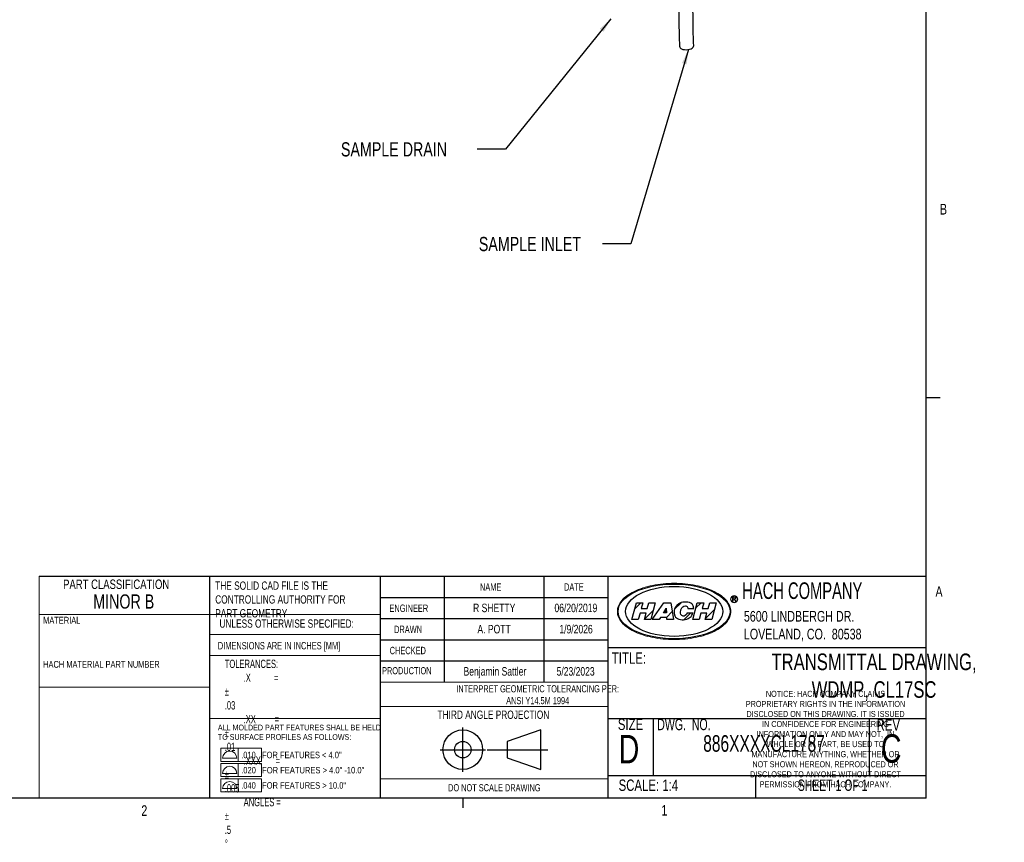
# Model space of a CAD drawing. Header units: inches. Extents: x 0.6 to 33.8, y 0 to 21.7.
# Tile 83 of 204: x 25.1 to 33.8, y 0 to 7.3. Entities that reach past the tile are written whole.
import ezdxf

# ---------------------------------------------------------------- set-up
doc = ezdxf.new("R2010")
doc.units = ezdxf.units.IN
doc.header["$MEASUREMENT"] = 0
doc.layers.add('FORMAT', color=7, linetype='Continuous')
doc.layers.add('LOGO', color=161, linetype='Continuous')
doc.styles.add('SLDTEXTSTYLE0', font='TXT', dxfattribs={"width": 0.692308})
doc.styles.add('SLDTEXTSTYLE1', font='TXT', dxfattribs={"width": 0.69697})
doc.styles.add('SLDTEXTSTYLE2', font='TXT', dxfattribs={"width": 0.694444})
doc.styles.add('SLDTEXTSTYLE3', font='TXT', dxfattribs={"width": 0.75})
doc.styles.add('SLDTEXTSTYLE4', font='TXT', dxfattribs={"width": 0.7})
doc.styles.add('SLDTEXTSTYLE5', font='TXT', dxfattribs={"width": 0.6875})
doc.styles.add('SLDTEXTSTYLE6', font='TXT', dxfattribs={"width": 0.663})
doc.styles.add('SLDTEXTSTYLE7', font='TXT', dxfattribs={"width": 0.626812})
doc.dimstyles.new('SLDDIMSTYLE1', dxfattribs={"dimtxt": 0.18, "dimasz": 0.13, "dimexe": 0, "dimexo": 0.0625, "dimgap": 0, "dimtad": 0, "dimtih": 1, "dimtoh": 1, "dimdec": 0, "dimrnd": 1e-09, "dimzin": 0, "dimdsep": 46, "dimtxsty": 'Standard', "dimsah": 1, "dimcen": 0.09, "dimadec": 0, "dimazin": 0, "dimtfac": 0.13, "dimtdec": 0, "dimtofl": 0, "dimtmove": 0, "dimatfit": 3, "dimfxl": 0, "dimfrac": 2, "dimtolj": 1, "dimtzin": 0, "dimarcsym": 0})

# ---------------------------------------------------------------- blocks, each defined once
blk = doc.blocks.new('SW_NOTE_0_1')
at = {"layer": 'FORMAT', "color": 0, "insert": (0, 0.0735), "char_height": 0.057, "attachment_point": 1, "style": 'SLDTEXTSTYLE1'}
blk.add_mtext('.020   FOR FEATURES > 4.0" -10.0"', dxfattribs=at)
blk = doc.blocks.new('Block4')
at = {"layer": 'FORMAT', "lineweight": 18}
for p, q in [((1.8931, 0.5715), (2.2513, 0.5715)), ((1.8931, 0.5715), (1.8931, 0.4562)), ((2.0476, 0.5715), (2.0476, 0.4562)), ((2.2513, 0.5715), (2.2513, 0.4562)), ((1.8931, 0.4562), (2.2513, 0.4562)), ((1.9101, 0.4842), (2.0351, 0.4842))]:
    blk.add_line(p, q, dxfattribs=at)
blk.add_arc((1.9726, 0.4842), 0.0625, 0, 180, dxfattribs=at)
at = {"layer": 'FORMAT', "color": 7}
blk.add_blockref('SW_NOTE_0_1', (2.0733, 0.4673), dxfattribs=at)
blk = doc.blocks.new('Block2')
at = {"layer": 'FORMAT'}
for p, q in [((12.3239, 0.6486), (12.3239, 1.0392)), ((13.009, 1.0183), (12.7128, 0.9167)), ((13.009, 0.6695), (13.009, 1.0183)), ((12.7128, 0.9167), (12.7128, 0.7711)), ((12.1234, 0.8439), (12.5243, 0.8439)), ((12.5381, 0.8439), (13.0715, 0.8439)), ((12.7128, 0.7711), (13.009, 0.6695))]:
    blk.add_line(p, q, dxfattribs=at)
for radius in [0.1744, 0.0728]:
    blk.add_circle((12.3239, 0.8439), radius, dxfattribs=at)
blk = doc.blocks.new('Hach_Drawing_Logo')
at = {"layer": 'LOGO'}
h = blk.add_hatch(color=256, dxfattribs=at)
edge = h.paths.add_edge_path(flags=0)
edge.add_arc((6.4625, 1.9941), 0.033, 0, 360)
edge = h.paths.add_edge_path(flags=0)
edge.add_arc((6.4625, 1.9941), 0.028, 0, 360)
h = blk.add_hatch(color=256, dxfattribs=at)
edge = h.paths.add_edge_path(flags=0)
edge.add_spline(control_points=[(6.4666, 1.9938), (6.4727, 1.9947), (6.4764, 2.0003), (6.4757, 2.0101), (6.4728, 2.0148), (6.4638, 2.0148)], knot_values=[0, 0, 0, 0, 0.350184, 0.450184, 1, 1, 1, 1], weights=[1, 1, 1, 1, 1, 1], degree=3, periodic=0)
edge.add_line((6.4638, 2.0148), (6.4493, 2.0148))
edge.add_line((6.4493, 2.0148), (6.4493, 1.977))
edge.add_line((6.4493, 1.977), (6.4539, 1.977))
edge.add_line((6.4539, 1.977), (6.4539, 1.9938))
edge.add_line((6.4539, 1.9938), (6.4618, 1.9938))
edge.add_line((6.4618, 1.9938), (6.4724, 1.977))
edge.add_line((6.4724, 1.977), (6.4778, 1.977))
edge.add_line((6.4778, 1.977), (6.4666, 1.9938))
edge = h.paths.add_edge_path(flags=0)
edge.add_line((6.4535, 2.0109), (6.4625, 2.0109))
edge.add_spline(control_points=[(6.4625, 2.0109), (6.4685, 2.0109), (6.4709, 2.0112), (6.471, 2.0005), (6.467, 1.9968), (6.461, 1.9968)], knot_values=[0, 0, 0, 0, 0.432898, 0.532898, 1, 1, 1, 1], weights=[1, 1, 1, 1, 1, 1], degree=3, periodic=0)
edge.add_line((6.461, 1.9968), (6.4535, 1.9968))
edge.add_line((6.4535, 1.9968), (6.4535, 2.0109))
h = blk.add_hatch(dxfattribs=at)
h.set_pattern_fill('ANSI31', color=256, style=0)
h.paths.add_polyline_path([(5.5639, 1.8161), (5.6198, 1.8159), (5.6346, 1.871), (5.6876, 1.871), (5.6729, 1.8161), (5.7295, 1.8159), (5.7685, 1.9624), (5.7134, 1.9622), (5.699, 1.9133), (5.6444, 1.9131), (5.6599, 1.9621), (5.6025, 1.962)], flags=0)
h = blk.add_hatch(dxfattribs=at)
h.set_pattern_fill('ANSI31', color=256, style=0)
h.paths.add_polyline_path([(5.7407, 1.8161), (5.8032, 1.8159), (5.8144, 1.8339), (5.8705, 1.834), (5.8719, 1.8161), (5.9287, 1.816), (5.9049, 1.9622), (5.8442, 1.9621)], flags=0)
h.paths.add_polyline_path([(5.8649, 1.9156), (5.8671, 1.8747), (5.8398, 1.8747)], flags=0)
blk.add_hatch(color=256, dxfattribs=at).paths.add_polyline_path([(5.8398, 1.8747), (5.8671, 1.8747), (5.8649, 1.9156)], flags=0)
h = blk.add_hatch(dxfattribs=at)
h.set_pattern_fill('ANSI31', color=256, style=0)
edge = h.paths.add_edge_path(flags=0)
edge.add_line((6.0566, 1.9118), (6.1069, 1.9118))
edge.add_spline(control_points=[(6.1069, 1.9118), (6.1065, 1.9235), (6.1039, 1.938), (6.0747, 1.9723), (6.0023, 1.9732), (5.9343, 1.9267), (5.9254, 1.8641), (5.9673, 1.8107), (6.0352, 1.8078), (6.0851, 1.8398), (6.095, 1.8593), (6.1004, 1.8732)], knot_values=[0, 0, 0, 0, 0.053011, 0.082327, 0.269736, 0.323246, 0.563922, 0.622431, 0.849833, 0.890432, 1, 1, 1, 1], weights=[1, 1, 1, 1, 1, 1, 1, 1, 1, 1, 1, 1], degree=3, periodic=0)
edge.add_line((6.1004, 1.8732), (6.0501, 1.8732))
edge.add_spline(control_points=[(6.0501, 1.8732), (6.041, 1.8489), (6.0205, 1.8422), (5.9867, 1.8566), (5.991, 1.8829), (5.9977, 1.917), (6.018, 1.9394), (6.0489, 1.9322), (6.056, 1.9224), (6.0566, 1.9118)], knot_values=[0, 0, 0, 0, 0.146252, 0.197512, 0.477588, 0.547106, 0.823172, 0.871912, 1, 1, 1, 1], weights=[1, 1, 1, 1, 1, 1, 1, 1, 1, 1], degree=3, periodic=0)
h = blk.add_hatch(dxfattribs=at)
h.set_pattern_fill('ANSI31', color=256, style=0)
h.paths.add_polyline_path([(6.0997, 1.8159), (6.1557, 1.8161), (6.1704, 1.8708), (6.2234, 1.8708), (6.2087, 1.816), (6.2653, 1.8161), (6.3044, 1.962), (6.2492, 1.9621), (6.2345, 1.9129), (6.1802, 1.913), (6.1957, 1.962), (6.1383, 1.9621)], flags=0)
at = {"layer": 'LOGO', "color": 161, "lineweight": 18}
for p, q in [((6.4493, 1.977), (6.4493, 2.0148)), ((6.4493, 2.0148), (6.4638, 2.0148)), ((6.4625, 2.0109), (6.4535, 2.0109)), ((6.4535, 2.0109), (6.4535, 1.9968)), ((6.4535, 1.9968), (6.461, 1.9968)), ((6.4618, 1.9938), (6.4539, 1.9938)), ((6.4539, 1.9938), (6.4539, 1.977)), ((6.4724, 1.977), (6.4618, 1.9938)), ((6.4666, 1.9938), (6.4778, 1.977)), ((6.4539, 1.977), (6.4493, 1.977)), ((6.4778, 1.977), (6.4724, 1.977))]:
    blk.add_line(p, q, dxfattribs=at)
at = {"layer": 'LOGO', "color": 161}
for p, q in [((5.5639, 1.8161), (5.6025, 1.962)), ((5.6025, 1.962), (5.6599, 1.9621)), ((5.6599, 1.9621), (5.6444, 1.9131)), ((5.6444, 1.9131), (5.699, 1.9133)), ((5.699, 1.9133), (5.7134, 1.9622)), ((5.7134, 1.9622), (5.7685, 1.9624)), ((5.7685, 1.9624), (5.7295, 1.8159)), ((5.7407, 1.8161), (5.8442, 1.9621)), ((5.8398, 1.8747), (5.8649, 1.9156)), ((5.8442, 1.9621), (5.9049, 1.9622)), ((5.8649, 1.9156), (5.8671, 1.8747)), ((5.9049, 1.9622), (5.9287, 1.816)), ((6.0566, 1.9118), (6.1069, 1.9118)), ((6.0997, 1.8159), (6.1383, 1.9621)), ((6.1383, 1.9621), (6.1957, 1.962)), ((6.1957, 1.962), (6.1802, 1.913)), ((6.1802, 1.913), (6.2345, 1.9129)), ((6.2345, 1.9129), (6.2492, 1.9621)), ((6.2492, 1.9621), (6.3044, 1.962)), ((6.3044, 1.962), (6.2653, 1.8161)), ((5.6346, 1.871), (5.6198, 1.8159)), ((5.6876, 1.871), (5.6346, 1.871)), ((5.6729, 1.8161), (5.6876, 1.871)), ((5.8144, 1.8339), (5.8032, 1.8159)), ((5.8705, 1.834), (5.8144, 1.8339)), ((5.8671, 1.8747), (5.8398, 1.8747)), ((5.8719, 1.8161), (5.8705, 1.834)), ((6.0501, 1.8732), (6.1004, 1.8732)), ((6.1704, 1.8708), (6.1557, 1.8161)), ((6.2234, 1.8708), (6.1704, 1.8708)), ((6.2087, 1.816), (6.2234, 1.8708)), ((5.6198, 1.8159), (5.5639, 1.8161)), ((5.7295, 1.8159), (5.6729, 1.8161)), ((5.8032, 1.8159), (5.7407, 1.8161)), ((5.9287, 1.816), (5.8719, 1.8161)), ((6.1557, 1.8161), (6.0997, 1.8159)), ((6.2653, 1.8161), (6.2087, 1.816))]:
    blk.add_line(p, q, dxfattribs=at)
at = {"layer": 'LOGO', "color": 161, "lineweight": 18}
for radius in [0.033, 0.028]:
    blk.add_circle((6.4625, 1.9941), radius, dxfattribs=at)
at = {"layer": 'LOGO', "color": 161}
for major_axis, ratio in [((0.4923, 0), 0.488867), ((-0.4274, 0), 0.513302)]:
    blk.add_ellipse((5.9345, 1.8861), major_axis=major_axis, ratio=ratio, dxfattribs=at)
at = {"layer": 'LOGO', "color": 161, "lineweight": 18}
blk.add_open_spline([(6.4337, 1.8861), (6.4337, 1.9193), (6.4064, 1.9858), (6.2946, 2.0671), (6.1291, 2.1212), (5.9345, 2.1401), (5.7399, 2.1212), (5.5744, 2.0671), (5.4626, 1.9858), (5.4216, 1.8861), (5.4626, 1.7864), (5.5744, 1.7051), (5.7399, 1.6511), (5.9345, 1.6322), (6.1291, 1.6511), (6.2946, 1.7051), (6.4064, 1.7864), (6.4337, 1.8529), (6.4337, 1.8861)], degree=3, dxfattribs=at)
for points, knots in [([(6.4625, 2.0109), (6.4685, 2.0109), (6.4709, 2.0112), (6.471, 2.0005), (6.467, 1.9968), (6.461, 1.9968)], [0, 0, 0, 0, 0.432898, 0.532898, 1, 1, 1, 1]), ([(6.4638, 2.0148), (6.4728, 2.0148), (6.4757, 2.0101), (6.4764, 2.0003), (6.4727, 1.9947), (6.4666, 1.9938)], [0, 0, 0, 0, 0.549816, 0.649816, 1, 1, 1, 1])]:
    blk.add_open_spline(points, degree=3, knots=knots, dxfattribs=at)
at = {"layer": 'LOGO', "color": 161}
for points, knots in [([(6.1069, 1.9118), (6.1065, 1.9235), (6.1039, 1.938), (6.0747, 1.9723), (6.0023, 1.9732), (5.9343, 1.9267), (5.9254, 1.8641), (5.9673, 1.8107), (6.0352, 1.8078), (6.0851, 1.8398), (6.095, 1.8593), (6.1004, 1.8732)], [0, 0, 0, 0, 0.053011, 0.082327, 0.269736, 0.323246, 0.563922, 0.622431, 0.849833, 0.890432, 1, 1, 1, 1]), ([(6.0501, 1.8732), (6.041, 1.8489), (6.0205, 1.8422), (5.9867, 1.8566), (5.991, 1.8829), (5.9977, 1.917), (6.018, 1.9394), (6.0489, 1.9322), (6.056, 1.9224), (6.0566, 1.9118)], [0, 0, 0, 0, 0.146252, 0.197512, 0.477588, 0.547106, 0.823172, 0.871912, 1, 1, 1, 1])]:
    blk.add_open_spline(points, degree=3, knots=knots, dxfattribs=at)
blk = doc.blocks.new('SW_NOTE_0')
at = {"layer": 'FORMAT', "color": 0, "insert": (0, 0.0735), "char_height": 0.057, "attachment_point": 1, "style": 'SLDTEXTSTYLE0'}
blk.add_mtext('.010   FOR FEATURES < 4.0"', dxfattribs=at)
blk = doc.blocks.new('Block3')
at = {"layer": 'FORMAT', "lineweight": 18}
for p, q in [((1.8902, 0.7025), (2.2484, 0.7025)), ((1.8902, 0.7025), (1.8902, 0.5872)), ((2.0448, 0.7025), (2.0448, 0.5872)), ((2.2484, 0.7025), (2.2484, 0.5872)), ((1.9073, 0.6152), (2.0322, 0.6152)), ((1.8902, 0.5872), (2.2484, 0.5872))]:
    blk.add_line(p, q, dxfattribs=at)
blk.add_arc((1.9697, 0.6152), 0.0625, 0, 180, dxfattribs=at)
at = {"layer": 'FORMAT', "color": 7}
blk.add_blockref('SW_NOTE_0', (2.0704, 0.5983), dxfattribs=at)
blk = doc.blocks.new('SW_NOTE_0_2')
at = {"layer": 'FORMAT', "color": 0, "insert": (0, 0.0735), "char_height": 0.057, "attachment_point": 1, "style": 'SLDTEXTSTYLE2'}
blk.add_mtext('.040   FOR FEATURES > 10.0"', dxfattribs=at)
blk = doc.blocks.new('Block5')
at = {"layer": 'FORMAT', "lineweight": 18}
for p, q in [((1.8959, 0.4349), (2.2541, 0.4349)), ((1.8959, 0.4349), (1.8959, 0.3195)), ((2.0505, 0.4349), (2.0505, 0.3195)), ((2.2541, 0.4349), (2.2541, 0.3195)), ((1.913, 0.3476), (2.0379, 0.3476)), ((1.8959, 0.3195), (2.2541, 0.3195))]:
    blk.add_line(p, q, dxfattribs=at)
blk.add_arc((1.9754, 0.3476), 0.0625, 0, 180, dxfattribs=at)
at = {"layer": 'FORMAT', "color": 7}
blk.add_blockref('SW_NOTE_0_2', (2.0761, 0.3307), dxfattribs=at)

msp = doc.modelspace()

# ---------------------------------------------------------------- linework, layer by layer
at = {"color": 7, "linetype": 'Continuous', "flags": 128}
msp.add_lwpolyline([(30.9484, 6.997), (30.9602, 6.9924), (30.974, 6.9896), (30.9888, 6.9887), (31.0038, 6.9898), (31.0182, 6.9927), (31.031, 6.9974), (31.0417, 7.0036), (31.0495, 7.0108), (31.054, 7.0188), (31.055, 7.0265)], dxfattribs=at)
at = {"color": 7, "linetype": 'Continuous'}
msp.add_arc((30.9572, 7.0228), 0.0273, 188.10239, 251.11893, dxfattribs=at)
for points, knots in [([(31.055, 7.026), (31.0535, 7.0594), (31.0506, 7.1238), (31.0492, 7.217), (31.0483, 7.3024), (31.0475, 7.3794), (31.0463, 7.4476), (31.0445, 7.5097), (31.0421, 7.5685), (31.0386, 7.6274), (31.0339, 7.6868), (31.026, 7.7633), (31.0126, 7.8569), (30.9925, 7.9674), (30.9693, 8.0781), (30.9422, 8.1986), (30.9123, 8.3291), (30.8824, 8.4683), (30.8569, 8.6043), (30.8418, 8.7061), (30.8331, 8.7775), (30.8281, 8.8235), (30.823, 8.8771), (30.818, 8.9382), (30.8133, 9.0061), (30.8097, 9.0707), (30.8071, 9.1304), (30.8051, 9.1832), (30.8038, 9.2278), (30.8032, 9.2544), (30.8031, 9.2635)], [0, 0, 0, 0, 0.0478, 0.092088, 0.132391, 0.168399, 0.199937, 0.226927, 0.25368, 0.279869, 0.306318, 0.333, 0.380955, 0.428694, 0.476222, 0.52382, 0.584199, 0.644681, 0.703903, 0.761222, 0.778282, 0.798593, 0.822535, 0.850013, 0.880773, 0.91434, 0.938161, 0.962599, 0.987253, 1, 1, 1, 1]), ([(30.6814, 9.1505), (30.6819, 9.1358), (30.6833, 9.0965), (30.6864, 9.0352), (30.6906, 8.9671), (30.6954, 8.9022), (30.7011, 8.8374), (30.7078, 8.7726), (30.7176, 8.6913), (30.7322, 8.5939), (30.7527, 8.4805), (30.7758, 8.3682), (30.8008, 8.2559), (30.8265, 8.1435), (30.8516, 8.0311), (30.8741, 7.9213), (30.8924, 7.8167), (30.9029, 7.7382), (30.9087, 7.6816), (30.9121, 7.6415), (30.9153, 7.5951), (30.9181, 7.5419), (30.9204, 7.482), (30.922, 7.4108), (30.9231, 7.3276), (30.924, 7.232), (30.9254, 7.1281), (30.9286, 7.0563), (30.9302, 7.019)], [0, 0, 0, 0, 0.021332, 0.056895, 0.087721, 0.118383, 0.148551, 0.178799, 0.20887, 0.261431, 0.312829, 0.363693, 0.414215, 0.465346, 0.516261, 0.566984, 0.614916, 0.65973, 0.675752, 0.694333, 0.716233, 0.741528, 0.770284, 0.802541, 0.845049, 0.892315, 0.944101, 1, 1, 1, 1])]:
    msp.add_open_spline(points, degree=3, knots=knots, dxfattribs=at)
at = {"layer": 'FORMAT'}
for p, q in [((33.0979, 0.4106), (33.0979, 21.4106)), ((33.0979, 3.933), (33.2229, 3.933)), ((25.2979, 2.3606), (33.0979, 2.3606)), ((26.7979, 0.4106), (26.7979, 2.3606)), ((28.2979, 2.3606), (28.2979, 0.4106)), ((28.8604, 2.3606), (28.8604, 1.4306)), ((29.7354, 2.3606), (29.7354, 1.4306)), ((30.2979, 2.3606), (30.2979, 0.4106)), ((28.2979, 2.1746), (30.2979, 2.1746)), ((28.2979, 1.9886), (30.2979, 1.9886)), ((28.2979, 1.8026), (30.2979, 1.8026)), ((30.2979, 1.7356), (33.0979, 1.7356)), ((28.2979, 1.6166), (30.2979, 1.6166)), ((30.2979, 1.1106), (33.0979, 1.1106)), ((30.6979, 1.1106), (30.6979, 0.6106)), ((32.5979, 1.1106), (32.5979, 0.6106)), ((30.2979, 0.6106), (33.0979, 0.6106)), ((31.5979, 0.6106), (31.5979, 0.4106)), ((33.0979, 0.4106), (0.8584, 0.4106)), ((29.0231, 0.4104), (29.0231, 0.3256))]:
    msp.add_line(p, q, dxfattribs=at)
at = {"layer": 'FORMAT', "lineweight": 18}
for p, q in [((25.2979, 0.4106), (25.2979, 2.3606)), ((25.2979, 2.0239), (28.2979, 2.0239)), ((26.7979, 1.849), (28.2979, 1.849)), ((26.7979, 1.6657), (28.2979, 1.6657)), ((28.2979, 1.4306), (30.2979, 1.4306)), ((25.2979, 1.3856), (26.7979, 1.3856)), ((28.2979, 1.2156), (30.2979, 1.2156)), ((26.7979, 1.1106), (28.2979, 1.1106)), ((28.2979, 0.5806), (30.2979, 0.5806))]:
    msp.add_line(p, q, dxfattribs=at)

# ---------------------------------------------------------------- block references
at = {"layer": 'FORMAT'}
for name, p in [('Block2', (16.6996, -0.0071)), ('Block3', (25.0038, 0.1469)), ('Block4', (25.0009, 0.1443)), ('Block5', (24.9981, 0.1469))]:
    msp.add_blockref(name, p, dxfattribs=at)
at = {"layer": 'LOGO'}
msp.add_blockref('Hach_Drawing_Logo', (24.9475, 0.1657), dxfattribs=at)

# ---------------------------------------------------------------- texts
at = {"color": 7, "linetype": 'Continuous', "lineweight": 0, "char_height": 0.0937, "attachment_point": 1, "style": 'SLDTEXTSTYLE3'}
for s, insert in [('B', (33.2201, 5.6343)), ('A', (33.1809, 2.2739)), ('2', (26.1959, 0.3479)), ('1', (30.7705, 0.3505))]:
    msp.add_mtext(s, dxfattribs=dict(at, insert=insert))
at = {"layer": 'FORMAT'}
for s, insert, char_height, attachment_point, style in [('SAMPLE DRAIN', (27.9516, 6.1759), 0.125, 1, 'SLDTEXTSTYLE3'), ('SAMPLE INLET', (29.1643, 5.3437), 0.125, 1, 'SLDTEXTSTYLE3'), ('HACH COMPANY', (31.4814, 2.3074), 0.145833, 1, 'SLDTEXTSTYLE6'), ('MINOR B', (26.0416, 2.2017), 0.125, 2, 'SLDTEXTSTYLE3'), ('5600 LINDBERGH DR.^JLOVELAND, CO.  80538', (31.4957, 2.056), 0.09375, 1, 'SLDTEXTSTYLE3'), ('UNLESS OTHERWISE SPECIFIED:', (26.8828, 1.9816), 0.072917, 1, 'SLDTEXTSTYLE3'), ('DIMENSIONS ARE IN INCHES [MM]', (26.8691, 1.7833), 0.065, 1, 'SLDTEXTSTYLE3'), ('NOTICE: HACH COMPANY CLAIMS ^JPROPRIETARY RIGHTS IN THE INFORMATION ^JDISCLOSED ON THIS DRAWING. IT IS ISSUED ^JIN CONFIDENCE FOR ENGINEERING ^JINFORMATION ONLY AND MAY NOT,  IN ^JWHOLE OR IN PART, BE USED TO ^JMANUFACTURE ANYTHING, WHETHER OR ^JNOT SHOWN HEREON, REPRODUCED OR ^JDISCLOSED TO ANYONE WITHOUT DIRECT ^JPERMISSION FROM HACH COMPANY.', (32.2136, 1.3539), 0.053, 2, 'SLDTEXTSTYLE3'), ('THIRD ANGLE PROJECTION', (29.2926, 1.1805), 0.072917, 2, 'SLDTEXTSTYLE3'), ('ALL MOLDED PART FEATURES SHALL BE HELD ^JTO SURFACE PROFILES AS FOLLOWS:', (26.8691, 1.0565), 0.05, 1, 'SLDTEXTSTYLE3')]:
    msp.add_mtext(s, dxfattribs=dict(at, insert=insert, char_height=char_height, attachment_point=attachment_point, style=style))
at = {"layer": 'FORMAT', "color": 7}
for s, insert, char_height, attachment_point, style in [('PART CLASSIFICATION', (25.5079, 2.3325), 0.083333, 1, 'SLDTEXTSTYLE3'), ('THE SOLID CAD FILE IS THE ^JCONTROLLING AUTHORITY FOR ^JPART GEOMETRY', (26.8458, 2.3152), 0.072917, 1, 'SLDTEXTSTYLE3'), ('NAME', (29.1745, 2.2986), 0.065, 1, 'SLDTEXTSTYLE3'), ('DATE', (29.9138, 2.2991), 0.065, 1, 'SLDTEXTSTYLE3'), ('ENGINEER', (28.3783, 2.1124), 0.065, 1, 'SLDTEXTSTYLE3'), ('R SHETTY', (29.2998, 2.1204), 0.075, 2, 'SLDTEXTSTYLE3'), ('06/20/2019', (30.0179, 2.1204), 0.075, 2, 'SLDTEXTSTYLE3'), ('MATERIAL', (25.3325, 2.0044), 0.06, 1, 'SLDTEXTSTYLE3'), ('DRAWN', (28.4188, 1.9265), 0.065, 1, 'SLDTEXTSTYLE3'), ('A. POTT', (29.2987, 1.9337), 0.075, 2, 'SLDTEXTSTYLE3'), ('1/9/2026', (30.0195, 1.9337), 0.075, 2, 'SLDTEXTSTYLE3'), ('CHECKED', (28.3802, 1.7408), 0.065, 1, 'SLDTEXTSTYLE3'), ('TITLE:', (30.334, 1.6918), 0.1, 1, 'SLDTEXTSTYLE3'), ('TRANSMITTAL DRAWING, ^JWDMP, CL17SC', (32.6406, 1.6817), 0.145833, 2, 'SLDTEXTSTYLE3'), ('HACH MATERIAL PART NUMBER', (25.3325, 1.6167), 0.06, 1, 'SLDTEXTSTYLE3'), ('TOLERANCES:^J         .X           = ^J%%p^J.03^J         .XX         = ^J%%p^J.01^J         .XXX       = ^J%%p^J.005^J         ANGLES = ^J%%p^J.5^J%%d', (26.9299, 1.6277), 0.0729167, 1, 'SLDTEXTSTYLE7'), ('PRODUCTION', (28.3134, 1.5621), 0.0625, 1, 'SLDTEXTSTYLE3'), ('Benjamin Sattler', (29.3061, 1.5626), 0.075, 2, 'SLDTEXTSTYLE3'), ('5/23/2023', (30.0159, 1.5626), 0.075, 2, 'SLDTEXTSTYLE3'), ('INTERPRET GEOMETRIC TOLERANCING PER:^JANSI Y14.5M 1994', (29.6821, 1.4033), 0.0625, 2, 'SLDTEXTSTYLE3'), ('SIZE', (30.387, 1.1096), 0.1, 1, 'SLDTEXTSTYLE3'), ('DWG.  NO.', (30.7335, 1.1082), 0.1, 1, 'SLDTEXTSTYLE2'), ('REV', (32.6628, 1.1042), 0.1, 1, 'SLDTEXTSTYLE3'), ('D', (30.3949, 0.9665), 0.25, 1, 'SLDTEXTSTYLE3'), ('886XXXXCL1787', (31.673, 0.9645), 0.145833, 2, 'SLDTEXTSTYLE4'), ('C', (32.7915, 0.972), 0.25, 2, 'SLDTEXTSTYLE3'), ('DO NOT SCALE DRAWING', (29.3008, 0.5335), 0.0625, 2, 'SLDTEXTSTYLE3'), ('SCALE: 1:4', (30.3937, 0.5744), 0.1, 1, 'SLDTEXTSTYLE3'), ('SHEET 1 OF 1', (31.9698, 0.5744), 0.1, 1, 'SLDTEXTSTYLE5')]:
    msp.add_mtext(s, dxfattribs=dict(at, insert=insert, char_height=char_height, attachment_point=attachment_point, style=style))

# ---------------------------------------------------------------- leaders
at = {"layer": 'FORMAT'}
for points in [[(30.3269, 7.2609), (29.3992, 6.1147), (29.1492, 6.1147)], [(31.009, 6.9906), (30.5009, 5.2823), (30.2509, 5.2823)]]:
    msp.add_leader(points, dimstyle='SLDDIMSTYLE1', dxfattribs=at)

doc.saveas('drawing.dxf')
